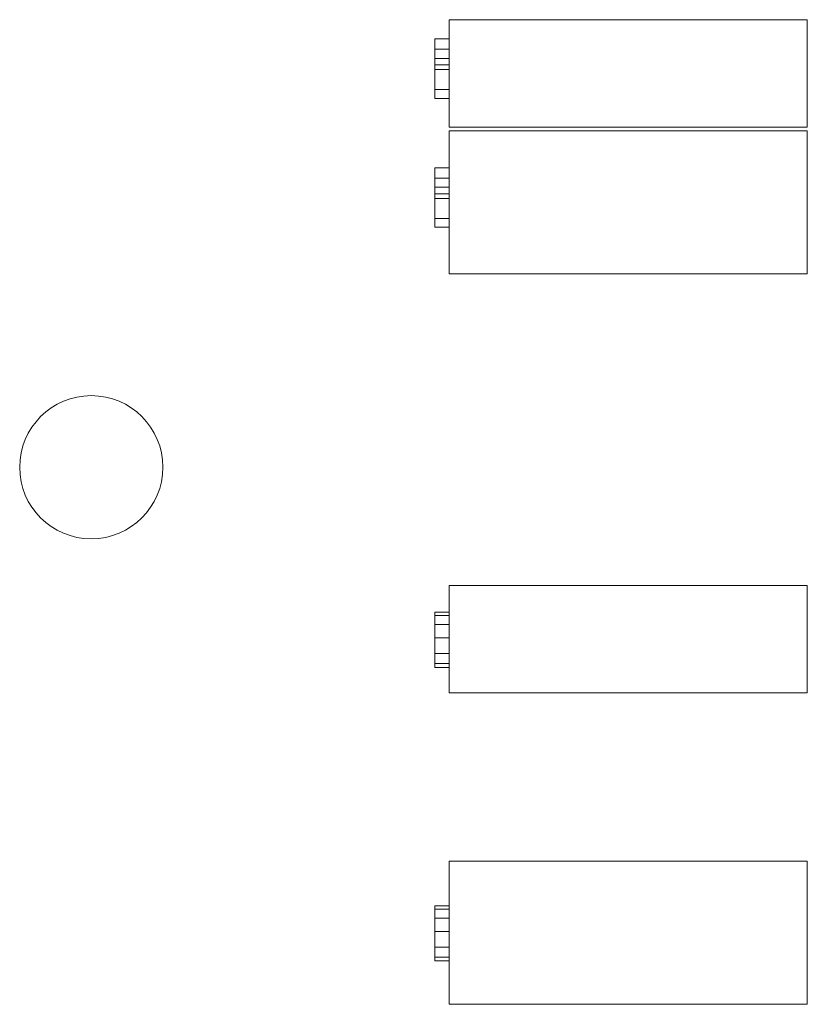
# Model space of a CAD drawing. Header units: millimetres. Extents: x -335 to -225, y 36 to 173.
import ezdxf

# ---------------------------------------------------------------- set-up
doc = ezdxf.new("R2010")
doc.units = ezdxf.units.MM

# ---------------------------------------------------------------- blocks, each defined once
blk = doc.blocks.new('RSen_55_ME_FB_fan coils ducted - 4 pipes_jaga - babw0_05505522-bf-4-20 - concealed wall mounted - 4-pipe_jaga_briza 22_lxhxd 550x545x222 mm-279900-bottom')
at = {"lineweight": 18}
for p, q in [((-225, 173.5), (-275, 173.5)), ((-275, 166), (-275, 173.5)), ((-225, 173.5), (-225, 166)), ((-277, 169.38), (-277, 170.81)), ((-275, 170.81), (-277, 170.81)), ((-277, 168.1), (-277, 169.38)), ((-275, 169.38), (-277, 169.38)), ((-277, 167.18), (-277, 168.1)), ((-275, 168.1), (-277, 168.1)), ((-277, 166.53), (-277, 167.18)), ((-275, 167.18), (-277, 167.18)), ((-277, 163.74), (-277, 166.53)), ((-275, 166.53), (-277, 166.53)), ((-275, 158.5), (-275, 166)), ((-225, 166), (-225, 158.5)), ((-277, 162.51), (-277, 163.74)), ((-275, 163.74), (-277, 163.74)), ((-277, 162.51), (-275, 162.51)), ((-275, 158.5), (-225, 158.5)), ((-225, 158), (-275, 158)), ((-275, 148), (-275, 158)), ((-225, 158), (-225, 148)), ((-277, 151.38), (-277, 152.81)), ((-275, 152.81), (-277, 152.81)), ((-277, 150.1), (-277, 151.38)), ((-275, 151.38), (-277, 151.38)), ((-277, 149.18), (-277, 150.1)), ((-275, 150.1), (-277, 150.1)), ((-277, 148.53), (-277, 149.18)), ((-275, 149.18), (-277, 149.18)), ((-277, 145.74), (-277, 148.53)), ((-275, 148.53), (-277, 148.53)), ((-275, 138), (-275, 148)), ((-225, 148), (-225, 138)), ((-277, 144.51), (-277, 145.74)), ((-275, 145.74), (-277, 145.74)), ((-277, 144.51), (-275, 144.51)), ((-275, 138), (-225, 138)), ((-225, 94.5), (-275, 94.5)), ((-275, 87), (-275, 94.5)), ((-225, 94.5), (-225, 87)), ((-277, 90.3), (-277, 90.74)), ((-275, 90.74), (-277, 90.74)), ((-277, 89.03), (-277, 90.3)), ((-275, 90.3), (-277, 90.3)), ((-277, 87.17), (-277, 89.03)), ((-275, 89.03), (-277, 89.03)), ((-277, 84.97), (-277, 87.17)), ((-275, 87.17), (-277, 87.17)), ((-275, 79.5), (-275, 87)), ((-225, 87), (-225, 79.5)), ((-277, 83.58), (-277, 84.97)), ((-275, 84.97), (-277, 84.97)), ((-277, 83.05), (-277, 83.58)), ((-275, 83.58), (-277, 83.58)), ((-277, 83.05), (-275, 83.05)), ((-275, 79.5), (-225, 79.5)), ((-225, 56), (-275, 56)), ((-275, 46), (-275, 56)), ((-225, 56), (-225, 46)), ((-277, 49.3), (-277, 49.74)), ((-275, 49.74), (-277, 49.74)), ((-277, 48.03), (-277, 49.3)), ((-275, 49.3), (-277, 49.3)), ((-277, 46.17), (-277, 48.03)), ((-275, 48.03), (-277, 48.03)), ((-277, 43.97), (-277, 46.17)), ((-275, 46.17), (-277, 46.17)), ((-275, 36), (-275, 46)), ((-225, 46), (-225, 36)), ((-277, 42.58), (-277, 43.97)), ((-275, 43.97), (-277, 43.97)), ((-277, 42.05), (-277, 42.58)), ((-275, 42.58), (-277, 42.58)), ((-277, 42.05), (-275, 42.05)), ((-275, 36), (-225, 36))]:
    blk.add_line(p, q, dxfattribs=at)
for start, end in [(90, 270), (270, 90)]:
    blk.add_arc((-325, 111), 10, start, end, dxfattribs=at)

msp = doc.modelspace()

# ---------------------------------------------------------------- block references
at = {"lineweight": 18}
msp.add_blockref('RSen_55_ME_FB_fan coils ducted - 4 pipes_jaga - babw0_05505522-bf-4-20 - concealed wall mounted - 4-pipe_jaga_briza 22_lxhxd 550x545x222 mm-279900-bottom', (0, 0), dxfattribs=at)

doc.saveas('drawing.dxf')
